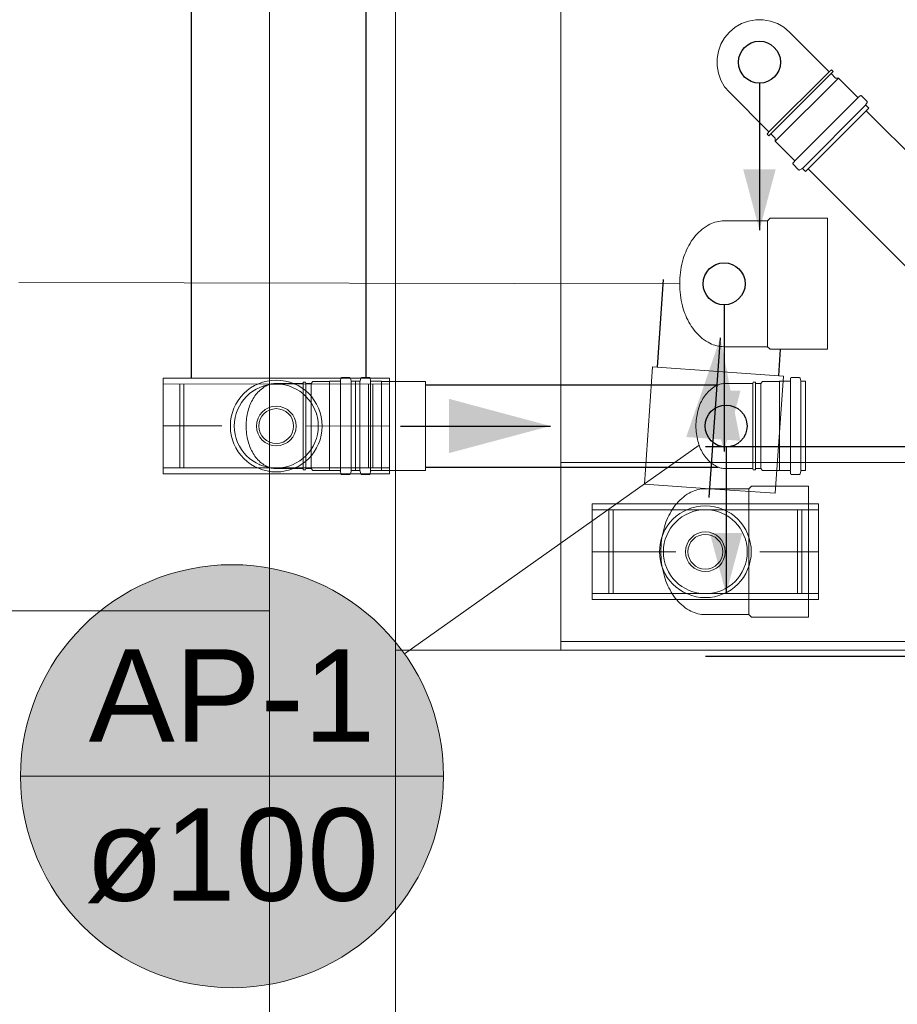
# Model space of a CAD drawing. Header units: millimetres. Extents: x -261 to 187, y -214 to 106.
# Tile 5 of 256: x -212.14 to -211.1, y -209.92 to -208.75. Entities that reach past the tile are written whole.
import ezdxf

# ---------------------------------------------------------------- set-up
doc = ezdxf.new("R2010")
doc.units = ezdxf.units.MM
doc.header["$LTSCALE"] = 0.005
doc.header["$MEASUREMENT"] = 0
for name, pattern in [('DIVIDE', [3.175, 1.27, -0.635, 0, -0.635, 0, -0.635]), ('DOTX2', [1.27, 0, -1.27]), ('NULL', [0])]:
    doc.linetypes.add(name, pattern=pattern)
doc.layers.get('0').update_dxf_attribs({"lineweight": 18})
for name, color, linetype, lineweight in [('AP-Condutos', 4, 'Continuous', 25), ('AP-Indicação coluna', 5, 'Continuous', 13), ('AP-Sentido conduto', 9, 'Continuous', 30), ('IFC-Cobertura-Contorno', 253, 'Continuous', 5), ('IFC-Parede-Contorno', 9, 'Continuous', 5), ('Simbolos', 5, 'Continuous', 20), ('Simbolos_int', 174, 'Continuous', 5)]:
    doc.layers.add(name, color=color, linetype=linetype, lineweight=lineweight)
doc.styles.add('Arial', font='arial.ttf')

msp = doc.modelspace()

# ---------------------------------------------------------------- hatches: boundary and pattern name
at = {"layer": 'AP-Condutos', "linetype": 'Continuous'}
for points in [[(-211.2625, -208.9991), (-211.2431, -208.9267), (-211.2819, -208.9267)], [(-211.3046, -209.2632), (-211.2851, -209.1907), (-211.324, -209.1907)], [(-211.3023, -209.4327), (-211.2829, -209.3602), (-211.3217, -209.3602)]]:
    msp.add_hatch(color=151, dxfattribs=at).paths.add_polyline_path(points)
at = {"layer": 'AP-Indicação coluna', "linetype": 'Continuous'}
msp.add_hatch(color=161, dxfattribs=at).paths.add_polyline_path([(-211.639, -209.6501), (-211.64, -209.6281), (-211.6428, -209.6063), (-211.6476, -209.5848), (-211.6542, -209.5639), (-211.6626, -209.5436), (-211.6728, -209.524), (-211.6846, -209.5055), (-211.698, -209.488), (-211.7128, -209.4718), (-211.7291, -209.457), (-211.7465, -209.4436), (-211.765, -209.4318), (-211.7846, -209.4216), (-211.8049, -209.4132), (-211.8258, -209.4066), (-211.8473, -209.4018), (-211.8691, -209.399), (-211.8911, -209.398), (-211.9131, -209.399), (-211.9349, -209.4018), (-211.9563, -209.4066), (-211.9773, -209.4132), (-211.9976, -209.4216), (-212.0172, -209.4318), (-212.0357, -209.4436), (-212.0531, -209.457), (-212.0694, -209.4718), (-212.0842, -209.488), (-212.0976, -209.5055), (-212.1094, -209.524), (-212.1196, -209.5436), (-212.128, -209.5639), (-212.1346, -209.5848), (-212.1394, -209.6063), (-212.1422, -209.6281), (-212.1432, -209.6501), (-212.1422, -209.6721), (-212.1394, -209.6939), (-212.1346, -209.7153), (-212.128, -209.7363), (-212.1196, -209.7566), (-212.1094, -209.7761), (-212.0976, -209.7947), (-212.0842, -209.8121), (-212.0694, -209.8284), (-212.0531, -209.8432), (-212.0357, -209.8566), (-212.0172, -209.8684), (-211.9976, -209.8786), (-211.9773, -209.887), (-211.9563, -209.8936), (-211.9349, -209.8984), (-211.9131, -209.9012), (-211.8911, -209.9022), (-211.8691, -209.9012), (-211.8473, -209.8984), (-211.8258, -209.8936), (-211.8049, -209.887), (-211.7846, -209.8786), (-211.765, -209.8684), (-211.7465, -209.8566), (-211.7291, -209.8432), (-211.7128, -209.8284), (-211.698, -209.8121), (-211.6846, -209.7947), (-211.6728, -209.7761), (-211.6626, -209.7566), (-211.6542, -209.7363), (-211.6476, -209.7153), (-211.6428, -209.6939), (-211.64, -209.6721)])
at = {"layer": 'AP-Sentido conduto', "linetype": 'Continuous'}
for points in [[(-211.3091, -209.1276), (-211.3498, -209.2458), (-211.2853, -209.2503)], [(-211.5117, -209.2327), (-211.6325, -209.2003), (-211.6325, -209.265)]]:
    msp.add_hatch(color=7, dxfattribs=at).paths.add_polyline_path(points)

# ---------------------------------------------------------------- linework, layer by layer
for p, q in [((-211.3997, -209.302), (-211.3899, -209.1623)), ((-211.3899, -209.1623), (-211.3119, -209.1678)), ((-211.2339, -209.1733), (-211.3119, -209.1678)), ((-211.2438, -209.3129), (-211.2339, -209.1733)), ((-211.3997, -209.302), (-211.3217, -209.3075)), ((-211.2438, -209.3129), (-211.3217, -209.3075))]:
    msp.add_line(p, q)
at = {"layer": 'AP-Condutos'}
for p, q in [((-211.9376, -202.924), (-211.9399, -209.1756)), ((-211.7295, -202.924), (-211.7318, -209.175)), ((-210.5475, -209.4448), (-211.1353, -208.857)), ((-210.6168, -209.5141), (-211.2046, -208.9263)), ((-211.3842, -209.1627), (-211.3769, -209.0581)), ((-211.2396, -209.1729), (-211.2374, -209.1413)), ((-211.6604, -209.1837), (-211.3118, -209.1837)), ((-188.5961, -209.2575), (-211.327, -209.2575)), ((-211.6604, -209.2817), (-211.3118, -209.2817)), ((-188.5961, -209.5075), (-211.327, -209.5075))]:
    msp.add_line(p, q, dxfattribs=at)
for points in [[(-211.2625, -208.8241), (-211.2625, -208.9991)], [(-211.3046, -209.0882), (-211.3046, -209.2632)], [(-211.3023, -209.2577), (-211.3023, -209.4327)]]:
    msp.add_lwpolyline(points, dxfattribs=at)
for centre in [(-211.2625, -208.7991), (-211.3046, -209.0632), (-211.3023, -209.2327)]:
    msp.add_circle(centre, 0.025, dxfattribs=at)
at = {"layer": 'AP-Indicação coluna'}
for p, q in [((-212.1452, -209.0617), (-211.3576, -209.0631)), ((-211.6854, -209.5043), (-211.3345, -209.2555)), ((-212.1432, -209.6501), (-211.639, -209.6501))]:
    msp.add_line(p, q, dxfattribs=at)
msp.add_circle((-211.8911, -209.6501), 0.2521, dxfattribs=at)
msp.add_circle((-211.8911, -209.6501), 0.2521, dxfattribs=at)
at = {"layer": 'AP-Sentido conduto'}
for points in [[(-211.3225, -209.318), (-211.3091, -209.1276)], [(-211.6905, -209.2327), (-211.5117, -209.2327)]]:
    msp.add_lwpolyline(points, dxfattribs=at)
at = {"layer": 'IFC-Cobertura-Contorno', "lineweight": 5}
for p, q in [((-211.4994, -209.4998), (-211.4994, -208.4044)), ((-211.6963, -209.4982), (-211.6963, -208.8303)), ((-211.4994, -209.2762), (-188.7931, -209.2762)), ((-211.4994, -209.4895), (-188.5967, -209.4895))]:
    msp.add_line(p, q, dxfattribs=at)
at = {"layer": 'IFC-Parede-Contorno', "lineweight": 5}
for p, q in [((-211.8463, -208.8898), (-211.8463, -207.8988)), ((-211.6963, -208.8898), (-211.6963, -208.5249)), ((-211.8463, -209.2671), (-211.8463, -208.8898)), ((-211.6963, -209.2671), (-211.6963, -208.8898)), ((-211.8463, -209.7804), (-211.8463, -209.2671)), ((-211.6963, -209.7804), (-211.6963, -209.2671)), ((-213.9157, -209.4529), (-211.9055, -209.4529)), ((-211.9055, -209.4529), (-211.8463, -209.4529)), ((-211.6963, -209.4998), (-210.4715, -209.4998)), ((-211.6963, -209.7905), (-211.6963, -209.4998)), ((-211.8463, -209.9429), (-211.8463, -209.7804)), ((-211.6963, -209.9429), (-211.6963, -209.7804)), ((-211.6963, -210.0022), (-211.6963, -209.8984))]:
    msp.add_line(p, q, dxfattribs=at)
at = {"layer": 'Simbolos'}
for p, q in [((-211.1794, -208.8104), (-211.2266, -208.7632)), ((-211.2514, -208.8869), (-211.1747, -208.8102)), ((-211.2512, -208.8822), (-211.1794, -208.8104)), ((-211.1794, -208.8104), (-211.1768, -208.8081)), ((-211.1718, -208.818), (-211.1771, -208.8126)), ((-211.1747, -208.8102), (-211.1768, -208.8081)), ((-211.1683, -208.818), (-211.1718, -208.818)), ((-211.1457, -208.8406), (-211.1683, -208.818)), ((-211.2512, -208.8822), (-211.2984, -208.835)), ((-211.1423, -208.839), (-211.1443, -208.8407)), ((-211.1343, -208.8458), (-211.141, -208.8391)), ((-211.1341, -208.847), (-211.1356, -208.8496)), ((-211.1323, -208.854), (-211.2076, -208.9293)), ((-211.1323, -208.854), (-211.1355, -208.8508)), ((-211.2535, -208.8848), (-211.2512, -208.8822)), ((-211.2514, -208.8869), (-211.2535, -208.8848)), ((-211.2436, -208.8898), (-211.249, -208.8845)), ((-211.2436, -208.8933), (-211.2436, -208.8898)), ((-211.221, -208.916), (-211.2436, -208.8933)), ((-211.2226, -208.9193), (-211.2209, -208.9173)), ((-211.2158, -208.9273), (-211.2225, -208.9206)), ((-211.2146, -208.9275), (-211.212, -208.926)), ((-211.2076, -208.9293), (-211.2108, -208.9261)), ((-211.2528, -208.9882), (-211.3046, -208.9882)), ((-211.2497, -208.985), (-211.2528, -208.9882)), ((-211.1816, -208.985), (-211.2497, -208.985)), ((-211.1816, -208.985), (-211.1816, -209.1413)), ((-211.2528, -209.1382), (-211.3046, -209.1382)), ((-211.2497, -209.1413), (-211.2528, -209.1382)), ((-211.1816, -209.1413), (-211.2497, -209.1413)), ((-211.7034, -209.1757), (-211.9734, -209.1756)), ((-211.9734, -209.2896), (-211.9734, -209.1756)), ((-211.7615, -209.1759), (-211.7617, -209.1785)), ((-211.7511, -209.175), (-211.7605, -209.175)), ((-211.7501, -209.1758), (-211.7493, -209.1787)), ((-211.7377, -209.1758), (-211.7385, -209.1787)), ((-211.7368, -209.175), (-211.7273, -209.175)), ((-211.7263, -209.1759), (-211.7261, -209.1785)), ((-211.7034, -209.2897), (-211.7034, -209.1757)), ((-211.2254, -209.1759), (-211.2256, -209.1785)), ((-211.2149, -209.175), (-211.2244, -209.175)), ((-211.214, -209.1758), (-211.2132, -209.1787)), ((-211.8064, -209.1819), (-211.8384, -209.1819)), ((-211.8064, -209.1819), (-211.8063, -209.1804)), ((-211.8034, -209.1804), (-211.8063, -209.1804)), ((-211.8032, -209.1819), (-211.8034, -209.1804)), ((-211.797, -209.1819), (-211.8032, -209.1819)), ((-211.7948, -209.1797), (-211.797, -209.1819)), ((-211.7751, -209.1797), (-211.7948, -209.1797)), ((-211.7748, -209.1794), (-211.7751, -209.1797)), ((-211.7627, -209.1794), (-211.7748, -209.1794)), ((-211.7439, -209.1794), (-211.7484, -209.1794)), ((-211.7439, -209.1794), (-211.7439, -209.2859)), ((-211.7439, -209.2859), (-211.7439, -209.1794)), ((-211.7439, -209.1794), (-211.7395, -209.1794)), ((-211.7251, -209.1794), (-211.713, -209.1794)), ((-211.713, -209.1794), (-211.7128, -209.1797)), ((-211.7128, -209.1797), (-211.6604, -209.1797)), ((-211.2703, -209.1819), (-211.3023, -209.1819)), ((-211.2703, -209.1819), (-211.2702, -209.1804)), ((-211.2672, -209.1804), (-211.2702, -209.1804)), ((-211.2671, -209.1819), (-211.2672, -209.1804)), ((-211.2609, -209.1819), (-211.2671, -209.1819)), ((-211.2587, -209.1797), (-211.2609, -209.1819)), ((-211.2389, -209.1797), (-211.2587, -209.1797)), ((-211.2387, -209.1794), (-211.2389, -209.1797)), ((-211.2266, -209.1794), (-211.2387, -209.1794)), ((-211.2078, -209.1794), (-211.2122, -209.1794)), ((-211.2078, -209.1794), (-211.2078, -209.2859)), ((-211.7034, -209.2897), (-211.9734, -209.2896)), ((-211.8064, -209.2835), (-211.8384, -209.2835)), ((-211.8064, -209.2835), (-211.8063, -209.285)), ((-211.8034, -209.285), (-211.8063, -209.285)), ((-211.8032, -209.2835), (-211.8034, -209.285)), ((-211.797, -209.2835), (-211.8032, -209.2835)), ((-211.7948, -209.2857), (-211.797, -209.2835)), ((-211.7751, -209.2857), (-211.7948, -209.2857)), ((-211.7748, -209.2859), (-211.7751, -209.2857)), ((-211.7627, -209.2859), (-211.7748, -209.2859)), ((-211.7615, -209.2894), (-211.7617, -209.2868)), ((-211.7511, -209.2903), (-211.7605, -209.2903)), ((-211.7501, -209.2896), (-211.7493, -209.2867)), ((-211.7439, -209.2859), (-211.7484, -209.2859)), ((-211.7439, -209.2859), (-211.7395, -209.2859)), ((-211.7377, -209.2896), (-211.7385, -209.2867)), ((-211.7368, -209.2903), (-211.7273, -209.2903)), ((-211.7263, -209.2894), (-211.7261, -209.2868)), ((-211.7251, -209.2859), (-211.713, -209.2859)), ((-211.713, -209.2859), (-211.7128, -209.2857)), ((-211.7128, -209.2857), (-211.6604, -209.2857)), ((-211.2703, -209.2835), (-211.3023, -209.2835)), ((-211.2703, -209.2835), (-211.2702, -209.285)), ((-211.2672, -209.285), (-211.2702, -209.285)), ((-211.2671, -209.2835), (-211.2672, -209.285)), ((-211.2609, -209.2835), (-211.2671, -209.2835)), ((-211.2587, -209.2857), (-211.2609, -209.2835)), ((-211.2389, -209.2857), (-211.2587, -209.2857)), ((-211.2387, -209.2859), (-211.2389, -209.2857)), ((-211.2266, -209.2859), (-211.2387, -209.2859)), ((-211.2254, -209.2894), (-211.2256, -209.2868)), ((-211.2149, -209.2903), (-211.2244, -209.2903)), ((-211.214, -209.2896), (-211.2132, -209.2867)), ((-211.2078, -209.2859), (-211.2122, -209.2859)), ((-211.2721, -209.3043), (-211.2752, -209.3075)), ((-211.204, -209.3043), (-211.2721, -209.3043)), ((-211.204, -209.3043), (-211.204, -209.4606)), ((-211.2752, -209.3075), (-211.327, -209.3075)), ((-211.462, -209.3255), (-211.192, -209.3255)), ((-211.462, -209.3255), (-211.462, -209.4395)), ((-211.192, -209.3255), (-211.192, -209.4395)), ((-211.462, -209.4395), (-211.192, -209.4395)), ((-211.2752, -209.4575), (-211.327, -209.4575)), ((-211.2721, -209.4606), (-211.2752, -209.4575)), ((-211.204, -209.4606), (-211.2721, -209.4606))]:
    msp.add_line(p, q, dxfattribs=at)
for points in [[(-211.2266, -208.7632), (-211.2333, -208.7575), (-211.241, -208.7531), (-211.2493, -208.7501), (-211.2581, -208.7485), (-211.2669, -208.7485), (-211.2756, -208.7501), (-211.2839, -208.7531), (-211.2916, -208.7575), (-211.2984, -208.7632), (-211.3041, -208.77), (-211.3085, -208.7777), (-211.3115, -208.786), (-211.3131, -208.7947), (-211.3131, -208.8036), (-211.3115, -208.8123), (-211.3085, -208.8206), (-211.3041, -208.8283), (-211.2984, -208.835)], [(-211.1457, -208.8406), (-211.1455, -208.8408), (-211.1454, -208.8408), (-211.1452, -208.8409), (-211.1451, -208.8409), (-211.1449, -208.8409), (-211.1447, -208.8409), (-211.1446, -208.8409), (-211.1444, -208.8408), (-211.1443, -208.8407)], [(-211.141, -208.8391), (-211.1411, -208.839), (-211.1412, -208.8389), (-211.1414, -208.8389), (-211.1416, -208.8388), (-211.1417, -208.8388), (-211.1419, -208.8388), (-211.142, -208.8389), (-211.1422, -208.839), (-211.1423, -208.839)], [(-211.1341, -208.847), (-211.1341, -208.8469), (-211.134, -208.8467), (-211.134, -208.8466), (-211.134, -208.8464), (-211.134, -208.8463), (-211.1341, -208.8462), (-211.1341, -208.846), (-211.1342, -208.8459), (-211.1343, -208.8458)], [(-211.1356, -208.8496), (-211.1357, -208.8497), (-211.1357, -208.8499), (-211.1358, -208.85), (-211.1358, -208.8502), (-211.1357, -208.8503), (-211.1357, -208.8505), (-211.1356, -208.8506), (-211.1356, -208.8507), (-211.1355, -208.8508)], [(-211.2209, -208.9173), (-211.2208, -208.9172), (-211.2207, -208.917), (-211.2207, -208.9169), (-211.2207, -208.9167), (-211.2207, -208.9165), (-211.2207, -208.9164), (-211.2208, -208.9162), (-211.2209, -208.9161), (-211.221, -208.916)], [(-211.2226, -208.9193), (-211.2227, -208.9194), (-211.2227, -208.9196), (-211.2228, -208.9197), (-211.2228, -208.9199), (-211.2228, -208.9201), (-211.2227, -208.9202), (-211.2227, -208.9204), (-211.2226, -208.9205), (-211.2225, -208.9206)], [(-211.2158, -208.9273), (-211.2157, -208.9274), (-211.2156, -208.9275), (-211.2155, -208.9276), (-211.2153, -208.9276), (-211.2152, -208.9276), (-211.215, -208.9276), (-211.2149, -208.9276), (-211.2147, -208.9275), (-211.2146, -208.9275)], [(-211.2108, -208.9261), (-211.2109, -208.926), (-211.211, -208.926), (-211.2111, -208.9259), (-211.2113, -208.9259), (-211.2114, -208.9258), (-211.2116, -208.9258), (-211.2117, -208.9259), (-211.2119, -208.9259), (-211.212, -208.926)], [(-211.3046, -208.9882), (-211.3068, -208.9882), (-211.309, -208.9884), (-211.3113, -208.9888), (-211.3134, -208.9892), (-211.3156, -208.9898), (-211.3177, -208.9905), (-211.3198, -208.9914), (-211.3218, -208.9923), (-211.3238, -208.9934)], [(-211.3238, -208.9934), (-211.3262, -208.9948), (-211.3285, -208.9964), (-211.3307, -208.9981), (-211.3328, -208.9999), (-211.3348, -209.0017), (-211.3368, -209.0037), (-211.3386, -209.0058), (-211.3404, -209.0079), (-211.342, -209.0101)], [(-211.3421, -209.0101), (-211.3437, -209.0125), (-211.3452, -209.015), (-211.3467, -209.0175), (-211.348, -209.02), (-211.3493, -209.0226), (-211.3504, -209.0253), (-211.3515, -209.028), (-211.3525, -209.0307), (-211.3533, -209.0334)], [(-211.3533, -209.0334), (-211.3542, -209.0367), (-211.355, -209.0399), (-211.3557, -209.0432), (-211.3563, -209.0465), (-211.3567, -209.0498), (-211.3571, -209.0531), (-211.3574, -209.0565), (-211.3575, -209.0598), (-211.3576, -209.0632)], [(-211.3576, -209.0632), (-211.3575, -209.0665), (-211.3574, -209.0698), (-211.3571, -209.0732), (-211.3567, -209.0765), (-211.3563, -209.0798), (-211.3557, -209.0831), (-211.355, -209.0864), (-211.3542, -209.0896), (-211.3533, -209.0929)], [(-211.3533, -209.0929), (-211.3525, -209.0956), (-211.3515, -209.0984), (-211.3504, -209.101), (-211.3493, -209.1037), (-211.348, -209.1063), (-211.3467, -209.1089), (-211.3452, -209.1114), (-211.3437, -209.1138), (-211.3421, -209.1162)], [(-211.342, -209.1162), (-211.3404, -209.1184), (-211.3386, -209.1206), (-211.3368, -209.1226), (-211.3348, -209.1246), (-211.3328, -209.1265), (-211.3307, -209.1282), (-211.3285, -209.1299), (-211.3262, -209.1315), (-211.3238, -209.1329)], [(-211.3238, -209.1329), (-211.3218, -209.134), (-211.3198, -209.135), (-211.3177, -209.1358), (-211.3156, -209.1365), (-211.3134, -209.1371), (-211.3113, -209.1376), (-211.309, -209.1379), (-211.3068, -209.1381), (-211.3046, -209.1382)], [(-211.7605, -209.175), (-211.7607, -209.175), (-211.7608, -209.1751), (-211.761, -209.1751), (-211.7611, -209.1752), (-211.7613, -209.1753), (-211.7614, -209.1755), (-211.7614, -209.1756), (-211.7615, -209.1758), (-211.7615, -209.1759)], [(-211.7501, -209.1758), (-211.7502, -209.1756), (-211.7502, -209.1755), (-211.7503, -209.1754), (-211.7504, -209.1753), (-211.7505, -209.1752), (-211.7506, -209.1751), (-211.7508, -209.1751), (-211.7509, -209.175), (-211.7511, -209.175)], [(-211.7368, -209.175), (-211.7369, -209.175), (-211.737, -209.1751), (-211.7372, -209.1751), (-211.7373, -209.1752), (-211.7374, -209.1753), (-211.7375, -209.1754), (-211.7376, -209.1755), (-211.7377, -209.1756), (-211.7377, -209.1758)], [(-211.7263, -209.1759), (-211.7263, -209.1758), (-211.7264, -209.1756), (-211.7265, -209.1755), (-211.7266, -209.1753), (-211.7267, -209.1752), (-211.7268, -209.1751), (-211.727, -209.1751), (-211.7271, -209.175), (-211.7273, -209.175)], [(-211.2244, -209.175), (-211.2246, -209.175), (-211.2247, -209.1751), (-211.2249, -209.1751), (-211.225, -209.1752), (-211.2251, -209.1753), (-211.2252, -209.1755), (-211.2253, -209.1756), (-211.2254, -209.1758), (-211.2254, -209.1759)], [(-211.214, -209.1758), (-211.214, -209.1756), (-211.2141, -209.1755), (-211.2142, -209.1754), (-211.2143, -209.1753), (-211.2144, -209.1752), (-211.2145, -209.1751), (-211.2147, -209.1751), (-211.2148, -209.175), (-211.2149, -209.175)], [(-211.8515, -209.1854), (-211.8531, -209.1864), (-211.8546, -209.1875), (-211.8561, -209.1886), (-211.8575, -209.1898), (-211.8589, -209.1911), (-211.8602, -209.1924), (-211.8615, -209.1938), (-211.8627, -209.1953), (-211.8638, -209.1968)], [(-211.8384, -209.1819), (-211.8399, -209.1819), (-211.8414, -209.1821), (-211.8429, -209.1823), (-211.8444, -209.1826), (-211.8459, -209.183), (-211.8473, -209.1835), (-211.8487, -209.184), (-211.8501, -209.1847), (-211.8515, -209.1854)], [(-211.7627, -209.1794), (-211.7626, -209.1794), (-211.7624, -209.1794), (-211.7623, -209.1793), (-211.7621, -209.1792), (-211.762, -209.1791), (-211.7619, -209.179), (-211.7618, -209.1788), (-211.7618, -209.1787), (-211.7617, -209.1785)], [(-211.7493, -209.1787), (-211.7493, -209.1788), (-211.7492, -209.179), (-211.7491, -209.1791), (-211.749, -209.1792), (-211.7489, -209.1793), (-211.7488, -209.1793), (-211.7486, -209.1794), (-211.7485, -209.1794), (-211.7484, -209.1794)], [(-211.7395, -209.1794), (-211.7393, -209.1794), (-211.7392, -209.1794), (-211.739, -209.1793), (-211.7389, -209.1793), (-211.7388, -209.1792), (-211.7387, -209.1791), (-211.7386, -209.179), (-211.7386, -209.1788), (-211.7385, -209.1787)], [(-211.7261, -209.1785), (-211.726, -209.1787), (-211.726, -209.1788), (-211.7259, -209.179), (-211.7258, -209.1791), (-211.7257, -209.1792), (-211.7256, -209.1793), (-211.7254, -209.1794), (-211.7252, -209.1794), (-211.7251, -209.1794)], [(-211.3153, -209.1854), (-211.3169, -209.1864), (-211.3185, -209.1875), (-211.32, -209.1886), (-211.3214, -209.1898), (-211.3228, -209.1911), (-211.3241, -209.1924), (-211.3254, -209.1938), (-211.3266, -209.1953), (-211.3277, -209.1968)], [(-211.3023, -209.1819), (-211.3038, -209.1819), (-211.3053, -209.1821), (-211.3068, -209.1823), (-211.3083, -209.1826), (-211.3098, -209.183), (-211.3112, -209.1835), (-211.3126, -209.184), (-211.314, -209.1847), (-211.3153, -209.1854)], [(-211.2266, -209.1794), (-211.2264, -209.1794), (-211.2263, -209.1794), (-211.2261, -209.1793), (-211.226, -209.1792), (-211.2259, -209.1791), (-211.2258, -209.179), (-211.2257, -209.1788), (-211.2256, -209.1787), (-211.2256, -209.1785)], [(-211.2132, -209.1787), (-211.2131, -209.1788), (-211.2131, -209.179), (-211.213, -209.1791), (-211.2129, -209.1792), (-211.2128, -209.1793), (-211.2126, -209.1793), (-211.2125, -209.1794), (-211.2124, -209.1794), (-211.2122, -209.1794)], [(-211.8638, -209.1968), (-211.8649, -209.1984), (-211.866, -209.2), (-211.8669, -209.2017), (-211.8679, -209.2035), (-211.8687, -209.2052), (-211.8695, -209.207), (-211.8702, -209.2088), (-211.8709, -209.2107), (-211.8714, -209.2126)], [(-211.3277, -209.1968), (-211.3288, -209.1984), (-211.3298, -209.2), (-211.3308, -209.2017), (-211.3317, -209.2035), (-211.3326, -209.2052), (-211.3334, -209.207), (-211.3341, -209.2088), (-211.3347, -209.2107), (-211.3353, -209.2126)], [(-211.8714, -209.2126), (-211.872, -209.2147), (-211.8726, -209.2169), (-211.873, -209.2192), (-211.8734, -209.2214), (-211.8738, -209.2236), (-211.874, -209.2259), (-211.8742, -209.2281), (-211.8743, -209.2304), (-211.8743, -209.2327)], [(-211.3353, -209.2126), (-211.3359, -209.2147), (-211.3364, -209.2169), (-211.3369, -209.2192), (-211.3373, -209.2214), (-211.3376, -209.2236), (-211.3379, -209.2259), (-211.3381, -209.2281), (-211.3382, -209.2304), (-211.3382, -209.2327)], [(-211.8743, -209.2327), (-211.8743, -209.2349), (-211.8742, -209.2372), (-211.874, -209.2395), (-211.8738, -209.2417), (-211.8734, -209.244), (-211.873, -209.2462), (-211.8726, -209.2484), (-211.872, -209.2506), (-211.8714, -209.2528)], [(-211.3382, -209.2327), (-211.3382, -209.2349), (-211.3381, -209.2372), (-211.3379, -209.2395), (-211.3376, -209.2417), (-211.3373, -209.244), (-211.3369, -209.2462), (-211.3364, -209.2484), (-211.3359, -209.2506), (-211.3353, -209.2528)], [(-211.8714, -209.2528), (-211.8709, -209.2547), (-211.8702, -209.2565), (-211.8695, -209.2583), (-211.8687, -209.2601), (-211.8679, -209.2619), (-211.8669, -209.2636), (-211.866, -209.2653), (-211.8649, -209.267), (-211.8638, -209.2686)], [(-211.3353, -209.2528), (-211.3347, -209.2547), (-211.3341, -209.2565), (-211.3334, -209.2583), (-211.3326, -209.2601), (-211.3317, -209.2619), (-211.3308, -209.2636), (-211.3298, -209.2653), (-211.3288, -209.267), (-211.3277, -209.2686)], [(-211.8638, -209.2686), (-211.8627, -209.2701), (-211.8615, -209.2716), (-211.8602, -209.273), (-211.8589, -209.2743), (-211.8575, -209.2756), (-211.8561, -209.2768), (-211.8546, -209.2779), (-211.8531, -209.279), (-211.8515, -209.2799)], [(-211.3277, -209.2686), (-211.3266, -209.2701), (-211.3254, -209.2716), (-211.3241, -209.273), (-211.3228, -209.2743), (-211.3214, -209.2756), (-211.32, -209.2768), (-211.3185, -209.2779), (-211.3169, -209.279), (-211.3153, -209.2799)], [(-211.8515, -209.2799), (-211.8501, -209.2807), (-211.8487, -209.2813), (-211.8473, -209.2819), (-211.8459, -209.2824), (-211.8444, -209.2828), (-211.8429, -209.2831), (-211.8414, -209.2833), (-211.8399, -209.2834), (-211.8384, -209.2835)], [(-211.3153, -209.2799), (-211.314, -209.2807), (-211.3126, -209.2813), (-211.3112, -209.2819), (-211.3098, -209.2824), (-211.3083, -209.2828), (-211.3068, -209.2831), (-211.3053, -209.2833), (-211.3038, -209.2834), (-211.3023, -209.2835)], [(-211.7617, -209.2868), (-211.7618, -209.2867), (-211.7618, -209.2865), (-211.7619, -209.2864), (-211.762, -209.2862), (-211.7621, -209.2861), (-211.7623, -209.286), (-211.7624, -209.286), (-211.7626, -209.2859), (-211.7627, -209.2859)], [(-211.7615, -209.2894), (-211.7615, -209.2896), (-211.7614, -209.2897), (-211.7614, -209.2899), (-211.7613, -209.29), (-211.7611, -209.2901), (-211.761, -209.2902), (-211.7608, -209.2903), (-211.7607, -209.2903), (-211.7605, -209.2903)], [(-211.7511, -209.2903), (-211.7509, -209.2903), (-211.7508, -209.2903), (-211.7506, -209.2902), (-211.7505, -209.2902), (-211.7504, -209.2901), (-211.7503, -209.29), (-211.7502, -209.2899), (-211.7502, -209.2897), (-211.7501, -209.2896)], [(-211.7484, -209.2859), (-211.7485, -209.2859), (-211.7486, -209.286), (-211.7488, -209.286), (-211.7489, -209.2861), (-211.749, -209.2862), (-211.7491, -209.2863), (-211.7492, -209.2864), (-211.7493, -209.2865), (-211.7493, -209.2867)], [(-211.7385, -209.2867), (-211.7386, -209.2865), (-211.7386, -209.2864), (-211.7387, -209.2863), (-211.7388, -209.2862), (-211.7389, -209.2861), (-211.739, -209.286), (-211.7392, -209.286), (-211.7393, -209.2859), (-211.7395, -209.2859)], [(-211.7377, -209.2896), (-211.7377, -209.2897), (-211.7376, -209.2899), (-211.7375, -209.29), (-211.7374, -209.2901), (-211.7373, -209.2902), (-211.7372, -209.2902), (-211.737, -209.2903), (-211.7369, -209.2903), (-211.7368, -209.2903)], [(-211.7273, -209.2903), (-211.7271, -209.2903), (-211.727, -209.2903), (-211.7268, -209.2902), (-211.7267, -209.2901), (-211.7266, -209.29), (-211.7265, -209.2899), (-211.7264, -209.2897), (-211.7263, -209.2896), (-211.7263, -209.2894)], [(-211.7251, -209.2859), (-211.7252, -209.2859), (-211.7254, -209.286), (-211.7256, -209.286), (-211.7257, -209.2861), (-211.7258, -209.2862), (-211.7259, -209.2864), (-211.726, -209.2865), (-211.726, -209.2867), (-211.7261, -209.2868)], [(-211.2256, -209.2868), (-211.2256, -209.2867), (-211.2257, -209.2865), (-211.2258, -209.2864), (-211.2259, -209.2862), (-211.226, -209.2861), (-211.2261, -209.286), (-211.2263, -209.286), (-211.2264, -209.2859), (-211.2266, -209.2859)], [(-211.2254, -209.2894), (-211.2254, -209.2896), (-211.2253, -209.2897), (-211.2252, -209.2899), (-211.2251, -209.29), (-211.225, -209.2901), (-211.2249, -209.2902), (-211.2247, -209.2903), (-211.2246, -209.2903), (-211.2244, -209.2903)], [(-211.2149, -209.2903), (-211.2148, -209.2903), (-211.2147, -209.2903), (-211.2145, -209.2902), (-211.2144, -209.2902), (-211.2143, -209.2901), (-211.2142, -209.29), (-211.2141, -209.2899), (-211.214, -209.2897), (-211.214, -209.2896)], [(-211.2122, -209.2859), (-211.2124, -209.2859), (-211.2125, -209.286), (-211.2126, -209.286), (-211.2128, -209.2861), (-211.2129, -209.2862), (-211.213, -209.2863), (-211.2131, -209.2864), (-211.2131, -209.2865), (-211.2132, -209.2867)], [(-211.3462, -209.3127), (-211.3486, -209.3141), (-211.3509, -209.3157), (-211.3531, -209.3174), (-211.3552, -209.3192), (-211.3573, -209.321), (-211.3592, -209.323), (-211.3611, -209.3251), (-211.3628, -209.3272), (-211.3645, -209.3294)], [(-211.327, -209.3075), (-211.3292, -209.3075), (-211.3315, -209.3077), (-211.3337, -209.308), (-211.3359, -209.3085), (-211.338, -209.3091), (-211.3402, -209.3098), (-211.3422, -209.3106), (-211.3443, -209.3116), (-211.3462, -209.3127)], [(-211.3645, -209.3294), (-211.3661, -209.3318), (-211.3676, -209.3343), (-211.3691, -209.3368), (-211.3704, -209.3393), (-211.3717, -209.3419), (-211.3729, -209.3446), (-211.3739, -209.3473), (-211.3749, -209.35), (-211.3758, -209.3527)], [(-211.3758, -209.3527), (-211.3766, -209.356), (-211.3774, -209.3592), (-211.3781, -209.3625), (-211.3787, -209.3658), (-211.3792, -209.3691), (-211.3795, -209.3724), (-211.3798, -209.3758), (-211.38, -209.3791), (-211.38, -209.3825)], [(-211.38, -209.3825), (-211.38, -209.3858), (-211.3798, -209.3891), (-211.3795, -209.3925), (-211.3792, -209.3958), (-211.3787, -209.3991), (-211.3781, -209.4024), (-211.3774, -209.4057), (-211.3766, -209.4089), (-211.3758, -209.4122)], [(-211.3758, -209.4122), (-211.3749, -209.4149), (-211.3739, -209.4177), (-211.3729, -209.4203), (-211.3717, -209.423), (-211.3704, -209.4256), (-211.3691, -209.4281), (-211.3676, -209.4307), (-211.3661, -209.4331), (-211.3645, -209.4355)], [(-211.3645, -209.4355), (-211.3628, -209.4377), (-211.3611, -209.4399), (-211.3592, -209.4419), (-211.3573, -209.4439), (-211.3552, -209.4458), (-211.3531, -209.4475), (-211.3509, -209.4492), (-211.3486, -209.4508), (-211.3462, -209.4522)], [(-211.3462, -209.4522), (-211.3443, -209.4533), (-211.3422, -209.4543), (-211.3402, -209.4551), (-211.338, -209.4558), (-211.3359, -209.4564), (-211.3337, -209.4569), (-211.3315, -209.4572), (-211.3292, -209.4574), (-211.327, -209.4575)]]:
    msp.add_lwpolyline(points, dxfattribs=at)
for centre, radius in [((-211.8384, -209.2327), 0.0547), ((-211.8384, -209.2327), 0.0207), ((-211.327, -209.3825), 0.0547), ((-211.327, -209.3825), 0.0207)]:
    msp.add_circle(centre, radius, dxfattribs=at)
at = {"layer": 'Simbolos', "linetype": 'DIVIDE'}
for centre in [(-211.8384, -209.2327), (-211.327, -209.3825)]:
    msp.add_circle(centre, 0.05, dxfattribs=at)
at = {"layer": 'Simbolos_int'}
for p, q in [((-211.2436, -208.8933), (-211.1683, -208.818)), ((-211.145, -208.8413), (-211.2203, -208.9166)), ((-211.136, -208.8503), (-211.2113, -208.9256)), ((-211.2528, -208.9882), (-211.2528, -209.1382)), ((-211.7034, -209.1827), (-211.9734, -209.1826)), ((-211.9534, -209.2826), (-211.9534, -209.1826)), ((-211.9484, -209.2826), (-211.9484, -209.1826)), ((-211.8064, -209.2835), (-211.8064, -209.1819)), ((-211.8032, -209.2835), (-211.8032, -209.1819)), ((-211.797, -209.2835), (-211.797, -209.1819)), ((-211.7748, -209.2859), (-211.7748, -209.1794)), ((-211.7618, -209.1794), (-211.7618, -209.2859)), ((-211.7491, -209.1794), (-211.7491, -209.2859)), ((-211.7387, -209.2859), (-211.7387, -209.1794)), ((-211.7284, -209.1827), (-211.7284, -209.2827)), ((-211.726, -209.2859), (-211.726, -209.1794)), ((-211.7234, -209.1827), (-211.7234, -209.2827)), ((-211.7128, -209.2857), (-211.7128, -209.1797)), ((-211.6604, -209.2857), (-211.6604, -209.1797)), ((-211.2703, -209.2835), (-211.2703, -209.1819)), ((-211.2671, -209.2835), (-211.2671, -209.1819)), ((-211.2609, -209.2835), (-211.2609, -209.1819)), ((-211.2387, -209.2859), (-211.2387, -209.1794)), ((-211.2257, -209.1794), (-211.2257, -209.2859)), ((-211.213, -209.1794), (-211.213, -209.2859)), ((-211.7034, -209.2827), (-211.9734, -209.2826)), ((-211.2752, -209.3075), (-211.2752, -209.4575)), ((-211.462, -209.3325), (-211.192, -209.3325)), ((-211.442, -209.4325), (-211.442, -209.3325)), ((-211.437, -209.4325), (-211.437, -209.3325)), ((-211.217, -209.3325), (-211.217, -209.4325)), ((-211.212, -209.3325), (-211.212, -209.4325)), ((-211.462, -209.4325), (-211.192, -209.4325))]:
    msp.add_line(p, q, dxfattribs=at)
at = {"layer": 'Simbolos_int', "linetype": 'DOTX2'}
for p, q in [((-211.7034, -209.2327), (-211.9734, -209.2326)), ((-211.462, -209.3825), (-211.192, -209.3825))]:
    msp.add_line(p, q, dxfattribs=at)
at = {"layer": 'Simbolos_int'}
for centre, radius in [((-211.8384, -209.2327), 0.05), ((-211.8384, -209.2327), 0.0236), ((-211.327, -209.3825), 0.05), ((-211.327, -209.3825), 0.0236)]:
    msp.add_circle(centre, radius, dxfattribs=at)

# ---------------------------------------------------------------- texts
at = {"layer": 'AP-Indicação coluna', "linetype": 'NULL', "char_height": 0.11, "attachment_point": 8, "line_spacing_factor": 0.6, "style": 'Arial'}
for s, insert, width in [('AP-1', (-211.8911, -209.6088), 0.683308), ('ø100', (-211.8911, -209.8014), 0.700412)]:
    msp.add_mtext(s, dxfattribs=dict(at, insert=insert, width=width))

doc.saveas('drawing.dxf')
